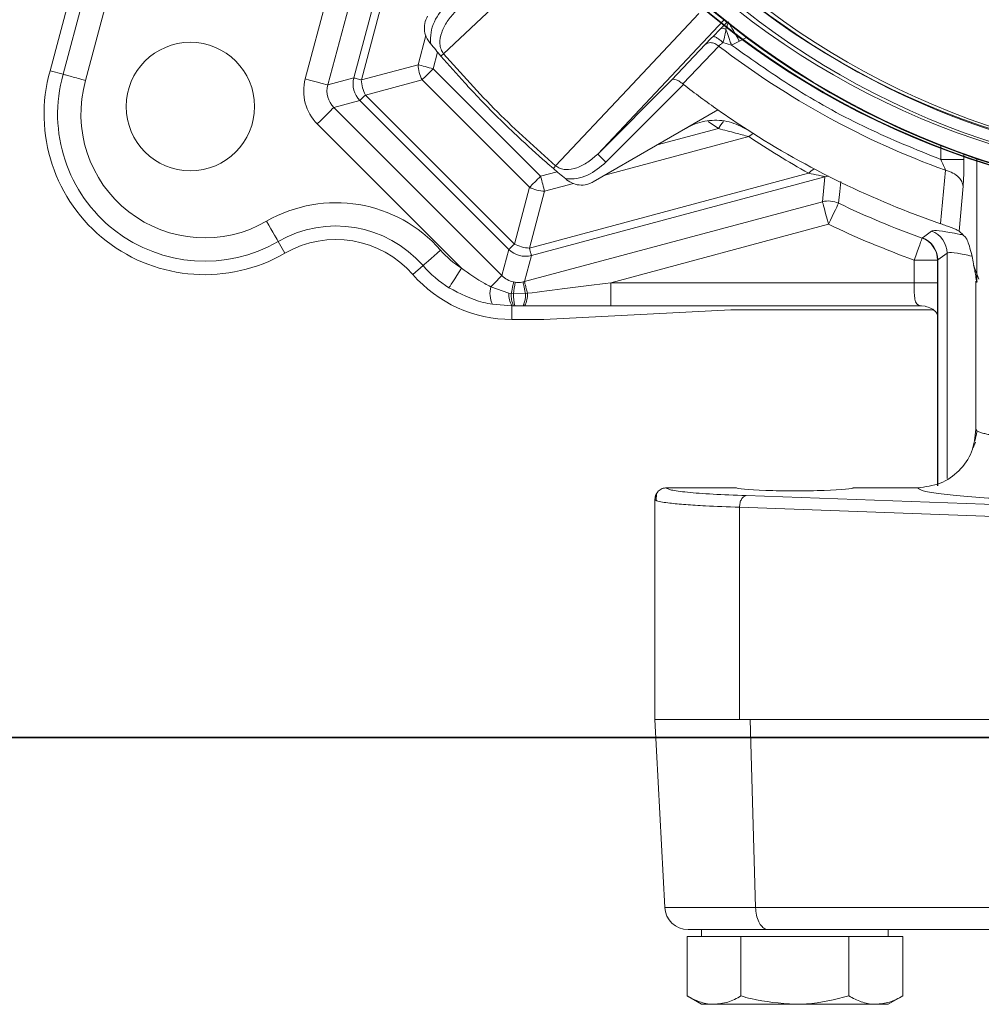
# Model space of a CAD drawing. Header units: centimetres. Extents: x -16053 to 7031, y -7778 to 254.
# Tile 96 of 256: x -12626 to -12618, y -780 to -771. Entities that reach past the tile are written whole.
import ezdxf

# ---------------------------------------------------------------- set-up
doc = ezdxf.new("R2010")
doc.units = ezdxf.units.CM
doc.header["$MEASUREMENT"] = 0
doc.layers.get('0').update_dxf_attribs({"linetype": 'CONTINUOUS'})
doc.layers.add('DLXLUM02', color=3, linetype='CONTINUOUS')
doc.layers.add('T -  urządzenia', color=20, linetype='CONTINUOUS', lineweight=25)
doc.layers.add('T - armatura', color=250, linetype='CONTINUOUS', lineweight=30)

# ---------------------------------------------------------------- blocks, each defined once
blk = doc.blocks.new('G$C54C5291B')
at = {"layer": 'T - armatura', "linetype": 'Continuous', "lineweight": 15}
for p, q in [((38.5677, 49.6513), (39.657, 53.7164)), ((39.8499, 53.6647), (38.7603, 49.5984)), ((40.6423, 49.6118), (41.3264, 52.1651)), ((41.5194, 52.1134), (40.8352, 49.5601)), ((41.059, 49.6201), (41.7325, 52.1334)), ((41.7635, 51.9945), (41.1227, 49.603)), ((38.456, 49.6819), (38.8701, 51.2272)), ((44.2289, 50.1163), (43.1472, 48.9682)), ((44.1987, 50.0402), (44.2442, 50.0873)), ((44.1325, 49.9726), (44.1987, 50.0402)), ((41.6089, 49.7333), (41.6763, 49.9848)), ((44.2196, 49.9233), (44.2926, 49.9018)), ((44.2926, 49.9018), (44.3627, 49.9338)), ((44.4209, 49.9674), (44.3627, 49.9338)), ((41.7762, 49.8408), (41.7381, 49.6986)), ((43.7822, 49.6032), (44.0687, 49.9067)), ((44.1836, 49.8935), (43.8772, 49.5684)), ((41.8041, 49.8078), (41.8271, 49.8275)), ((38.456, 49.6819), (38.5677, 49.6513)), ((41.1227, 49.603), (41.6089, 49.7333)), ((41.7381, 49.6986), (42.6582, 48.7785)), ((40.8352, 49.5601), (41.059, 49.6201)), ((41.6435, 49.604), (41.1573, 49.4737)), ((42.5636, 48.6839), (41.6435, 49.604)), ((43.1472, 48.9682), (43.7822, 49.6032)), ((43.8835, 49.5631), (43.2179, 48.8975)), ((43.8772, 49.5684), (43.8835, 49.5631)), ((41.1107, 49.4271), (40.8869, 49.3672)), ((42.3867, 48.1511), (41.1107, 49.4271)), ((41.1573, 49.4737), (42.4333, 48.1977)), ((40.8869, 49.3672), (42.3268, 47.9273)), ((44.1771, 49.3464), (43.1089, 48.7297)), ((44.1821, 49.1869), (44.0946, 49.2476)), ((41.9797, 47.9919), (40.7457, 49.2259)), ((43.6571, 49.0462), (44.1821, 49.1869)), ((44.442, 49.1179), (43.2093, 48.7876)), ((46.0858, 48.9216), (46.0858, 49.0416)), ((46.285, 48.9673), (46.285, 48.9216)), ((46.3952, 48.929), (46.3952, 47.8694)), ((42.7674, 48.8445), (42.7871, 48.8675)), ((46.1269, 48.8292), (46.0838, 48.3723)), ((42.5626, 48.163), (44.9541, 48.8039)), ((45.093, 48.7729), (42.5797, 48.0994)), ((42.6582, 48.7785), (42.8004, 48.8166)), ((45.073, 48.5598), (45.093, 48.7729)), ((42.4333, 48.1977), (42.5636, 48.6839)), ((42.9396, 48.7154), (42.6929, 48.6493)), ((46.2768, 48.6928), (46.2424, 48.3087)), ((42.6929, 48.6493), (42.5626, 48.163)), ((42.5197, 47.8756), (45.073, 48.5598)), ((45.1247, 48.3668), (43.2592, 47.867)), ((45.9265, 48.2482), (45.9282, 48.2511)), ((40.4683, 48.1195), (40.4104, 48.2198)), ((42.3268, 47.9273), (42.3867, 48.1511)), ((42.5797, 48.0994), (42.5197, 47.8756)), ((46.0602, 48.0632), (46.0588, 48.0603)), ((46.1401, 48.1196), (46.0602, 48.0632)), ((46.0602, 48.0632), (46.0602, 46.1272)), ((46.1401, 48.1196), (46.1401, 46.1893)), ((41.5637, 47.937), (41.651, 48.0132)), ((45.8588, 47.867), (45.8588, 48.0603)), ((45.8588, 48.0603), (46.0588, 48.0603)), ((46.0588, 48.0603), (46.0588, 47.867)), ((46.3651, 48.0167), (46.4114, 47.896)), ((42.2321, 47.8326), (42.3858, 47.7768)), ((42.4271, 47.8729), (42.4399, 47.8707)), ((43.2592, 47.867), (43.2592, 47.6673)), ((43.2592, 47.867), (45.8588, 47.867)), ((45.8588, 47.867), (46.0588, 47.867)), ((46.0588, 47.867), (46.0588, 46.1272)), ((46.0588, 47.867), (46.0588, 47.8012)), ((46.3868, 47.8806), (46.3868, 46.6113)), ((46.3952, 47.8694), (46.398, 47.8806)), ((42.3858, 47.7768), (42.4063, 47.7736)), ((42.4063, 47.7736), (42.4254, 47.7714)), ((42.4254, 47.7714), (42.5284, 47.7734)), ((42.5284, 47.7734), (42.5463, 47.7761)), ((42.4119, 47.6699), (42.2458, 47.6822)), ((42.4264, 47.67), (42.4119, 47.6699)), ((42.4119, 47.5514), (42.4119, 47.6699)), ((42.4388, 47.67), (42.4264, 47.67)), ((42.5087, 47.67), (42.4388, 47.67)), ((42.5213, 47.6699), (42.5087, 47.67)), ((45.9203, 47.6673), (43.2592, 47.6673)), ((45.9203, 47.6673), (45.9533, 47.6648)), ((42.6868, 47.5514), (44.2868, 47.6353)), ((44.2868, 47.6353), (46.0179, 47.6353)), ((42.6868, 47.5514), (42.4119, 47.5514)), ((46.3965, 46.5989), (46.3766, 46.5087)), ((46.3868, 46.6113), (46.3957, 46.5989)), ((46.3838, 46.5012), (46.3632, 46.4527)), ((43.6488, 46.0581), (43.6485, 45.9999)), ((43.6497, 46.0584), (43.6487, 46.0009)), ((44.3368, 46.1106), (43.7368, 46.1106)), ((44.4179, 46.0431), (46.618, 45.965)), ((45.8869, 46.1106), (45.3368, 46.1106)), ((43.6368, 46.0166), (43.6368, 44.1272)), ((43.6368, 46.0105), (43.6513, 46.0011)), ((44.3618, 45.9432), (46.6247, 45.8629)), ((44.3618, 45.9432), (44.3618, 44.1272)), ((43.6368, 44.1272), (44.3618, 44.1272)), ((43.6369, 44.1272), (43.7213, 42.5167)), ((44.3618, 44.1272), (46.6247, 44.1272)), ((44.5, 42.5167), (44.4548, 44.1272)), ((43.7213, 42.5167), (44.5, 42.5167)), ((44.5, 42.5167), (46.6234, 42.5167)), ((43.9129, 42.2672), (43.9129, 41.7586)), ((43.9129, 42.2672), (44.1438, 42.2672)), ((44.6066, 42.3272), (43.921, 42.3272)), ((44.0366, 42.3272), (44.0366, 42.2672)), ((44.1438, 42.2672), (44.3747, 42.2672)), ((44.3747, 42.2672), (44.3747, 41.7586)), ((44.3747, 42.2672), (44.8366, 42.2672)), ((46.7373, 42.3272), (44.6066, 42.3272)), ((44.8366, 42.2672), (45.2985, 42.2672)), ((45.2985, 42.2672), (45.2985, 41.7586)), ((45.2985, 42.2672), (45.5294, 42.2672)), ((45.5294, 42.2672), (45.7604, 42.2672)), ((45.6366, 42.2672), (45.6366, 42.3272)), ((45.6368, 42.2672), (45.6368, 42.3272)), ((45.7604, 42.2672), (45.7604, 41.7586)), ((45.7604, 42.2672), (45.7606, 42.2672)), ((45.7606, 42.2672), (45.7606, 41.7586)), ((43.9129, 41.7586), (44.0366, 41.6872)), ((45.6366, 41.6872), (45.7604, 41.7586)), ((45.6368, 41.6872), (45.7606, 41.7586)), ((44.0366, 41.6872), (44.1438, 41.6872)), ((44.1438, 41.6872), (44.8366, 41.6872)), ((44.8366, 41.6872), (45.5294, 41.6872)), ((45.5294, 41.6872), (45.6366, 41.6872)), ((45.6366, 41.6872), (45.6368, 41.6872))]:
    blk.add_line(p, q, dxfattribs=at)
at = {"layer": 'T - armatura', "linetype": 'Continuous', "lineweight": 15, "flags": 128}
for points in [[(41.8271, 49.8275), (42.4788, 50.4409), (43.1306, 51.0543)], [(44.0139, 50.171), (43.4005, 49.5192), (42.7871, 48.8675)], [(41.7381, 49.6986), (41.7205, 49.7034), (41.7029, 49.7081), (41.6857, 49.7127), (41.6689, 49.7172), (41.6527, 49.7215), (41.6372, 49.7257), (41.6225, 49.7296), (41.6089, 49.7333)], [(41.6435, 49.604), (41.6535, 49.614), (41.6642, 49.6247), (41.6756, 49.6361), (41.6875, 49.648), (41.6997, 49.6603), (41.7124, 49.6729), (41.7252, 49.6857), (41.7381, 49.6986)], [(40.8352, 49.5601), (40.8298, 49.5615), (40.8177, 49.5648), (40.7993, 49.5697), (40.7753, 49.5762), (40.7464, 49.5839), (40.7139, 49.5926), (40.6787, 49.602), (40.6423, 49.6118)], [(41.1227, 49.603), (41.1092, 49.6066), (41.0971, 49.6098), (41.0865, 49.6127), (41.0776, 49.6151), (41.0702, 49.617), (41.0647, 49.6185), (41.0609, 49.6195), (41.059, 49.6201)], [(41.1107, 49.4271), (41.1121, 49.4285), (41.1148, 49.4313), (41.1189, 49.4354), (41.1243, 49.4407), (41.1309, 49.4473), (41.1386, 49.455), (41.1474, 49.4639), (41.1573, 49.4737)], [(40.8869, 49.3672), (40.883, 49.3632), (40.8741, 49.3544), (40.8606, 49.3409), (40.843, 49.3233), (40.8219, 49.3022), (40.7981, 49.2783), (40.7724, 49.2526), (40.7457, 49.2259)], [(44.2237, 49.2477), (44.2034, 49.218), (44.1821, 49.1869)], [(44.4789, 49.1446), (44.4608, 49.1328), (44.442, 49.1179)], [(42.5636, 48.6839), (42.5736, 48.6939), (42.5843, 48.7046), (42.5957, 48.716), (42.6076, 48.7278), (42.6199, 48.7401), (42.6325, 48.7528), (42.6453, 48.7656), (42.6582, 48.7785)], [(42.6929, 48.6493), (42.6892, 48.6629), (42.6853, 48.6776), (42.6811, 48.6931), (42.6768, 48.7093), (42.6723, 48.7261), (42.6677, 48.7433), (42.663, 48.7609), (42.6582, 48.7785)], [(45.1235, 48.7785), (45.1105, 48.7767), (45.093, 48.7729)], [(45.2296, 48.7325), (45.2209, 48.6486), (45.2106, 48.5471)], [(45.1247, 48.3668), (45.1149, 48.4033), (45.1055, 48.4384), (45.0967, 48.471), (45.089, 48.4998), (45.0826, 48.5239), (45.0776, 48.5423), (45.0744, 48.5544), (45.073, 48.5598)], [(45.1247, 48.3668), (45.1409, 48.4009), (45.1566, 48.4337), (45.1711, 48.4642), (45.1839, 48.4911), (45.1946, 48.5136), (45.2028, 48.5308), (45.2082, 48.5421), (45.2106, 48.5471)], [(40.3106, 48.3928), (40.3295, 48.3602), (40.3476, 48.3286), (40.3645, 48.2994), (40.3794, 48.2736), (40.3918, 48.252), (40.4013, 48.2355), (40.4076, 48.2246), (40.4104, 48.2198)], [(45.8588, 48.0603), (45.8716, 48.0958), (45.8839, 48.1301), (45.8954, 48.1618), (45.9055, 48.1899), (45.9139, 48.2133), (45.9204, 48.2312), (45.9247, 48.243), (45.9265, 48.2482)], [(45.9282, 48.2511), (45.9488, 48.266), (46.0068, 48.308)], [(42.3867, 48.1511), (42.3881, 48.1525), (42.3909, 48.1552), (42.395, 48.1593), (42.4003, 48.1647), (42.4069, 48.1713), (42.4146, 48.179), (42.4235, 48.1878), (42.4333, 48.1977)], [(42.5797, 48.0994), (42.5791, 48.1013), (42.5781, 48.1051), (42.5766, 48.1106), (42.5747, 48.118), (42.5723, 48.1269), (42.5694, 48.1375), (42.5662, 48.1496), (42.5626, 48.163)], [(41.8015, 48.1445), (41.7731, 48.1197), (41.7456, 48.0957), (41.7202, 48.0736), (41.6978, 48.054), (41.679, 48.0376), (41.6646, 48.0251), (41.6552, 48.0168), (41.651, 48.0132)], [(41.9797, 47.9919), (41.9596, 47.96), (41.9402, 47.9292), (41.9222, 47.9007), (41.9063, 47.8754), (41.893, 47.8544), (41.8828, 47.8383), (41.8762, 47.8277), (41.8732, 47.823)], [(42.3268, 47.9273), (42.3241, 47.9247), (42.3185, 47.919), (42.3099, 47.9105), (42.2987, 47.8992), (42.2849, 47.8854), (42.269, 47.8695), (42.2513, 47.8518), (42.2321, 47.8326)], [(42.4271, 47.8729), (42.4265, 47.8699), (42.4252, 47.864), (42.4234, 47.8551), (42.421, 47.8435), (42.418, 47.8293), (42.4145, 47.8127), (42.4106, 47.7941), (42.4063, 47.7736)], [(42.508, 47.8728), (42.5086, 47.87), (42.5098, 47.8641), (42.5116, 47.8553), (42.514, 47.8436), (42.5169, 47.8294), (42.5203, 47.8128), (42.5242, 47.794), (42.5284, 47.7734)], [(42.5197, 47.8756), (42.5204, 47.8728), (42.522, 47.8669), (42.5244, 47.8581), (42.5275, 47.8465), (42.5313, 47.8322), (42.5358, 47.8155), (42.5408, 47.7968), (42.5463, 47.7761)]]:
    blk.add_lwpolyline(points, dxfattribs=at)
at = {"layer": 'T - armatura', "linetype": 'Continuous', "lineweight": 15}
for centre, radius in [((48.5986, 55.6272), 7.07), ((48.5986, 55.6272), 7.065), ((48.6578, 55.6272), 7.07), ((48.6578, 55.6272), 7.065), ((48.5986, 55.6272), 6.895), ((48.6578, 55.6272), 6.895), ((48.5986, 55.6272), 6.77), ((48.6578, 55.6272), 6.77), ((48.6578, 55.6272), 5.7594), ((39.658, 49.3752), 0.55)]:
    blk.add_circle(centre, radius, dxfattribs=at)
for centre, radius, start, end in [((48.6578, 55.6272), 6.8, 224.61638, 104.34429), ((48.5868, 55.6272), 8.9365, 219.67437, 219.74325), ((48.5868, 55.6272), 7.2294, 232.47721, 250.10739), ((39.7809, 49.3112), 1.3758, 164.37003, 299.97433), ((41.9269, 49.7492), 0.3185, 182.87141, 207.12873), ((39.7809, 49.3112), 1.2599, 164.34171, 299.97433), ((39.7809, 49.3112), 1.0602, 164.28238, 299.97433), ((41.2526, 49.5685), 0.2003, 165.09662, 224.90337), ((41.4407, 49.6189), 0.3185, 182.87063, 207.12897), ((48.5868, 55.6272), 7.6743, 232.20272, 234.9275), ((48.5868, 55.6272), 7.6746, 234.92634, 237.18044), ((48.5868, 55.6272), 7.6746, 237.18044, 250.96565), ((45.114, 48.6451), 0.2253, 119.61814, 135.20377), ((48.5868, 55.6272), 8.9365, 230.25676, 230.32563), ((42.7088, 48.9673), 0.3185, 242.87117, 267.12923), ((40.905, 47.3622), 1.1898, 41.10978, 119.97433), ((45.1246, 48.3662), 0.2003, 64.56457, 104.9412), ((48.5868, 55.6272), 7.8438, 244.50561, 250.17488), ((40.905, 47.3622), 0.9901, 41.10978, 119.97433), ((48.5868, 55.6272), 8.0436, 244.50561, 250.17488), ((40.905, 47.3622), 0.8742, 41.10978, 119.97433), ((45.8591, 48.0603), 0.1997, 0.02502, 70.26167), ((45.8599, 48.0628), 0.2003, 0.12016, 70.05869), ((45.9398, 48.1192), 0.2003, 0.12124, 70.46161), ((42.5281, 48.293), 0.2003, 225.09701, 284.903), ((42.5785, 48.4811), 0.3185, 242.87103, 267.12937), ((42.4119, 48.6772), 0.8102, 221.10978, 237.76116), ((42.4119, 48.6772), 1.0099, 221.10978, 237.76116), ((42.4119, 48.6772), 1.1258, 221.10978, 270), ((42.4453, 47.7762), 0.2205, 165.1597, 205.21984), ((50.3668, 46.6572), 8.0192, 171.29637, 172.01347), ((42.574, 47.7661), 0.1885, 176.75153, 210.71783), ((42.6275, 47.7627), 0.2214, 177.17411, 204.75623), ((42.7293, 47.7601), 0.3041, 177.87653, 197.23074), ((42.3042, 47.7625), 0.2244, 335.64854, 2.79359), ((42.3538, 47.7654), 0.1928, 330.29723, 3.18512), ((43.921, 42.5272), 0.2, 183, 270)]:
    blk.add_arc(centre, radius, start, end, dxfattribs=at)
for centre, major_axis, ratio, start_param, end_param in [((41.0294, 49.5087), (0.3871, 0.1037), 0.998174, 2.618785, 3.6644), ((41.0294, 49.5087), (-0.1942, -0.052), 0.994545, 5.760378, 6.805993), ((48.6446, 55.4113), (1.9599, -7.3143), 0.998886, 5.432056, 5.511452), ((57.0785, 55.6272), (-14.1759, 0), 0.800731, 0.700681, 0.706414), ((42.4683, 48.0698), (-0.052, -0.1942), 0.994545, 5.760378, 6.338844), ((42.4683, 48.0698), (-0.052, -0.1942), 0.994545, 0.46296, 0.522808), ((43.3374, 47.8879), (-1.4958, -0.194), 0.007121, 1.012609, 1.517544), ((43.3374, 47.6882), (-1.5475, -0.0011), 0.013529, 1.015273, 1.520208), ((44.8368, 46.1106), (-0.5, 0), 0.052408, 0, 3.141593)]:
    blk.add_ellipse(centre, major_axis=major_axis, ratio=ratio, start_param=start_param, end_param=end_param, dxfattribs=at)
for points, knots in [([(41.7154, 49.9137), (41.7151, 49.9457), (41.7144, 50.0099), (41.7548, 50.1337), (41.8162, 50.2085), (41.8571, 50.2582)], [0, 0, 0, 0, 0.2494894, 0.5003967, 1, 1, 1, 1]), ([(41.9278, 50.1876), (41.9035, 50.1607), (41.8555, 50.1076), (41.8074, 50.0137), (41.7913, 49.9297), (41.802, 49.8657), (41.8189, 49.84), (41.8271, 49.8275)], [0, 0, 0, 0, 0.270047, 0.532524, 0.777188, 0.891552, 1, 1, 1, 1]), ([(41.6893, 50.1493), (41.68, 50.1288), (41.6613, 50.0877), (41.6614, 50.0189), (41.6792, 49.9621), (41.7005, 49.933), (41.7085, 49.9219)], [0, 0, 0, 0, 0.277056, 0.554149, 0.831203, 1, 1, 1, 1]), ([(44.2442, 50.0873), (44.2479, 50.0903), (44.2545, 50.0957), (44.2632, 50.0983), (44.267, 50.0995)], [0, 0, 0, 0, 0.55984, 1, 1, 1, 1]), ([(44.2535, 50.0976), (44.2533, 50.0974), (44.2531, 50.0969), (44.2504, 50.0939), (44.2467, 50.09), (44.2442, 50.0873)], [0, 0, 0, 0, 0.22133, 0.455232, 1, 1, 1, 1]), ([(44.267, 50.0995), (44.2642, 50.091), (44.2585, 50.0746), (44.2502, 50.0494), (44.2461, 50.0372)], [0, 0, 0, 0, 0.512321, 1, 1, 1, 1]), ([(44.3627, 49.9338), (44.3521, 49.9522), (44.3308, 49.9891), (44.3023, 50.0385), (44.2791, 50.0785), (44.2711, 50.0925), (44.267, 50.0995)], [0, 0, 0, 0, 0.25, 0.5, 0.749998, 1, 1, 1, 1]), ([(44.1987, 50.0402), (44.2051, 50.0432), (44.2167, 50.0487), (44.2371, 50.0407), (44.2461, 50.0372)], [0, 0, 0, 0, 0.559113, 1, 1, 1, 1]), ([(44.2461, 50.0372), (44.2439, 50.0204), (44.2393, 49.9855), (44.2263, 49.9446), (44.2196, 49.9233)], [0, 0, 0, 0, 0.480489, 1, 1, 1, 1]), ([(44.2461, 50.0372), (44.2493, 50.0279), (44.2557, 50.0093), (44.2672, 49.9757), (44.2796, 49.9396), (44.2882, 49.9144), (44.2926, 49.9018)], [0, 0, 0, 0, 0.250036, 0.499953, 0.749979, 1, 1, 1, 1]), ([(44.0687, 49.9067), (44.0779, 49.9164), (44.0965, 49.9358), (44.1205, 49.9603), (44.1325, 49.9726)], [0, 0, 0, 0, 0.499986, 1, 1, 1, 1]), ([(44.1836, 49.8935), (44.1725, 49.9013), (44.1503, 49.917), (44.116, 49.9241), (44.0877, 49.9204), (44.075, 49.9113), (44.0687, 49.9067)], [0, 0, 0, 0, 0.279847, 0.559217, 0.779557, 1, 1, 1, 1]), ([(44.1325, 49.9726), (44.1367, 49.9737), (44.145, 49.976), (44.1692, 49.9641), (44.1952, 49.9457), (44.2114, 49.9308), (44.2196, 49.9233)], [0, 0, 0, 0, 0.279836, 0.559155, 0.779526, 1, 1, 1, 1]), ([(44.1836, 49.8935), (44.1885, 49.8978), (44.1989, 49.9067), (44.2125, 49.9176), (44.2196, 49.9233)], [0, 0, 0, 0, 0.477271, 1, 1, 1, 1]), ([(41.7154, 49.9137), (41.7301, 49.8959), (41.7595, 49.8605), (41.7892, 49.8254), (41.8041, 49.8078)], [0, 0, 0, 0, 0.499978, 1, 1, 1, 1]), ([(44.2926, 49.9018), (44.4787, 49.7704), (44.8509, 49.5075), (45.4523, 49.1787), (45.8746, 49.0073), (46.0858, 48.9216)], [0, 0, 0, 0, 0.3332756, 0.6667125, 1, 1, 1, 1]), ([(42.7674, 48.8445), (42.7469, 48.8622), (42.6444, 48.9506), (42.5041, 49.0781), (42.3086, 49.2652), (42.1563, 49.4193), (41.9749, 49.6126), (41.8717, 49.7306), (41.8041, 49.8078)], [0, 0, 0, 0, 0.0595498, 0.2977863, 0.4168899, 0.6551265, 0.7742301, 1, 1, 1, 1]), ([(41.8271, 49.8275), (41.9779, 49.6583), (42.2796, 49.32), (42.6179, 49.0183), (42.7871, 48.8675)], [0, 0, 0, 0, 0.500054, 1, 1, 1, 1]), ([(38.7603, 49.5984), (38.7578, 49.5992), (38.7469, 49.6021), (38.7146, 49.611), (38.6649, 49.6246), (38.6138, 49.6387), (38.5775, 49.6486), (38.571, 49.6504), (38.5677, 49.6513)], [0, 0, 0, 0, 0.026435, 0.111701, 0.33378, 0.555856, 0.777929, 1, 1, 1, 1]), ([(43.7822, 49.6032), (43.7868, 49.6057), (43.7961, 49.6106), (43.82, 49.6059), (43.8485, 49.5921), (43.8679, 49.576), (43.8772, 49.5684)], [0, 0, 0, 0, 0.251101, 0.501513, 0.762073, 1, 1, 1, 1]), ([(44.4272, 49.1776), (44.377, 49.2034), (44.2767, 49.2551), (44.1047, 49.2635), (43.9808, 49.2305), (43.9193, 49.1971), (43.9069, 49.1904)], [0, 0, 0, 0, 0.307501, 0.615025, 0.922621, 1, 1, 1, 1]), ([(44.442, 49.1179), (44.4044, 49.1277), (44.3205, 49.1496), (44.2314, 49.1736), (44.1821, 49.1869)], [0, 0, 0, 0, 0.447713, 1, 1, 1, 1]), ([(42.7871, 48.8675), (42.7996, 48.8593), (42.8253, 48.8424), (42.8893, 48.8317), (42.9733, 48.8478), (43.0672, 48.8959), (43.1203, 48.9439), (43.1472, 48.9682)], [0, 0, 0, 0, 0.108448, 0.222813, 0.467475, 0.729952, 1, 1, 1, 1]), ([(43.2179, 48.8975), (43.2087, 48.9066), (43.1905, 48.9248), (43.1674, 48.9479), (43.151, 48.9644), (43.1484, 48.9669), (43.1472, 48.9682)], [0, 0, 0, 0, 0.249999, 0.499992, 0.749999, 1, 1, 1, 1]), ([(46.285, 48.9216), (46.2802, 48.9216), (46.2705, 48.9216), (46.2237, 48.9216), (46.16, 48.9216), (46.1105, 48.9216), (46.0858, 48.9216)], [0, 0, 0, 0, 0.249995, 0.5, 0.75, 1, 1, 1, 1]), ([(46.0858, 48.9216), (46.0944, 48.9046), (46.1071, 48.8795), (46.1203, 48.8483), (46.1248, 48.8353), (46.1269, 48.8292)], [0, 0, 0, 0, 0.529109, 0.779752, 1, 1, 1, 1]), ([(46.285, 48.9216), (46.2846, 48.8793), (46.284, 48.8156), (46.2805, 48.7398), (46.2781, 48.7084), (46.2768, 48.6928)], [0, 0, 0, 0, 0.498906, 0.750968, 1, 1, 1, 1]), ([(42.7674, 48.8445), (42.785, 48.8296), (42.8201, 48.7999), (42.8555, 48.7705), (42.8733, 48.7558)], [0, 0, 0, 0, 0.499995, 1, 1, 1, 1]), ([(43.2179, 48.8975), (43.1681, 48.8566), (43.0933, 48.7952), (42.9695, 48.7548), (42.9053, 48.7555), (42.8733, 48.7558)], [0, 0, 0, 0, 0.499603, 0.750511, 1, 1, 1, 1]), ([(46.1269, 48.8292), (46.1491, 48.8224), (46.1934, 48.8088), (46.2401, 48.7723), (46.269, 48.7325), (46.2742, 48.706), (46.2768, 48.6928)], [0, 0, 0, 0, 0.2797746, 0.5595248, 0.7797382, 1, 1, 1, 1]), ([(42.8815, 48.7489), (42.9002, 48.7363), (42.9376, 48.711), (43.0054, 48.6995), (43.0644, 48.7075), (43.0967, 48.7236), (43.1089, 48.7297)], [0, 0, 0, 0, 0.277055, 0.554149, 0.831202, 1, 1, 1, 1]), ([(45.093, 48.7729), (45.0922, 48.7736), (45.0909, 48.7749), (45.0742, 48.7796), (45.031, 48.7889), (44.9831, 48.7982), (44.9541, 48.8039)], [0, 0, 0, 0, 0.138255, 0.238659, 0.538126, 1, 1, 1, 1]), ([(46.0068, 48.308), (46.0098, 48.3095), (46.0226, 48.3157), (46.0927, 48.3104), (46.1862, 48.2944), (46.269, 48.2773), (46.2774, 48.2756)], [0, 0, 0, 0, 0.126278, 0.53967, 0.953115, 1, 1, 1, 1]), ([(46.2424, 48.3087), (46.2369, 48.3123), (46.2278, 48.3182), (46.1891, 48.3341), (46.1465, 48.3502), (46.1094, 48.3634), (46.0883, 48.3707), (46.0838, 48.3723)], [0, 0, 0, 0, 0.352066, 0.57762, 0.763628, 0.95047, 1, 1, 1, 1]), ([(46.295, 48.2591), (46.3009, 48.2511), (46.3132, 48.2347), (46.3319, 48.1806), (46.3488, 48.1154), (46.3638, 48.0452), (46.3752, 47.985), (46.3858, 47.9255), (46.3919, 47.8887), (46.3952, 47.8694)], [0, 0, 0, 0, 0.168551, 0.348697, 0.542021, 0.668905, 0.804599, 0.897747, 1, 1, 1, 1]), ([(46.353, 48.0942), (46.3077, 48.1036), (46.21, 48.1238), (46.1556, 48.1271), (46.1431, 48.1211), (46.1401, 48.1196)], [0, 0, 0, 0, 0.39829, 0.859409, 1, 1, 1, 1]), ([(41.9797, 47.9919), (42.0447, 47.9439), (42.1254, 47.8844), (42.2147, 47.8411), (42.2321, 47.8326)], [0, 0, 0, 0, 0.8055841, 1, 1, 1, 1]), ([(42.2458, 47.6822), (42.2187, 47.6871), (42.0883, 47.7106), (41.9683, 47.7733), (41.8732, 47.823)], [0, 0, 0, 0, 0.207215, 1, 1, 1, 1]), ([(42.4399, 47.8707), (42.455, 47.8694), (42.4779, 47.8675), (42.5004, 47.8715), (42.508, 47.8728)], [0, 0, 0, 0, 0.6607727, 1, 1, 1, 1]), ([(45.9203, 47.6673), (45.9078, 47.6701), (45.8836, 47.6757), (45.8654, 47.7111), (45.8592, 47.7623), (45.8588, 47.8172), (45.8588, 47.8531), (45.8588, 47.867)], [0, 0, 0, 0, 0.231401, 0.449137, 0.657172, 0.86737, 1, 1, 1, 1]), ([(45.9527, 47.6619), (45.9703, 47.6584), (46.0086, 47.6509), (46.0457, 47.6165), (46.0551, 47.5999), (46.0576, 47.5956)], [0, 0, 0, 0, 0.384053, 0.838768, 1, 1, 1, 1]), ([(46.3874, 46.6113), (46.3799, 46.5455), (46.3648, 46.4142), (46.2496, 46.2497), (46.0848, 46.1334), (45.9536, 46.1183), (45.8869, 46.1106)], [0, 0, 0, 0, 0.250545, 0.500466, 0.745922, 1, 1, 1, 1]), ([(46.3957, 46.5989), (46.3958, 46.5987), (46.3986, 46.5946), (46.4178, 46.5872), (46.45, 46.5772), (46.4885, 46.5685), (46.5632, 46.5548), (46.6969, 46.537), (46.8643, 46.5236), (46.9439, 46.5172)], [0, 0, 0, 0, 0.006077, 0.135007, 0.248893, 0.347728, 0.43151, 0.729984, 1, 1, 1, 1]), ([(43.7368, 46.1106), (43.7243, 46.1091), (43.7052, 46.1068), (43.682, 46.0943), (43.6629, 46.0789), (43.6486, 46.0581), (43.6394, 46.0336), (43.6383, 46.0185), (43.6377, 46.0105)], [0, 0, 0, 0, 0.239261, 0.367467, 0.50075, 0.70978, 0.844948, 1, 1, 1, 1]), ([(43.7368, 46.1106), (43.7451, 46.1041), (43.7618, 46.0908), (43.9039, 46.072), (44.1198, 46.0553), (44.3195, 46.0471), (44.4179, 46.0431)], [0, 0, 0, 0, 0.2463, 0.500128, 0.753887, 1, 1, 1, 1]), ([(44.4179, 46.0431), (44.4107, 46.0411), (44.3964, 46.0372), (44.3782, 46.0139), (44.3651, 45.9814), (44.3629, 45.9559), (44.3618, 45.9432)], [0, 0, 0, 0, 0.249999, 0.499993, 0.749997, 1, 1, 1, 1]), ([(45.8869, 46.1106), (45.8967, 46.1022), (45.9163, 46.0853), (46.0562, 46.0608), (46.2674, 46.0377), (46.47, 46.0244), (46.5705, 46.0179)], [0, 0, 0, 0, 0.248026, 0.500079, 0.752091, 1, 1, 1, 1]), ([(43.6513, 46.0011), (43.6525, 46.0002), (43.6583, 45.9956), (43.6973, 45.9883), (43.7573, 45.9796), (43.8262, 45.9724), (43.8999, 45.9663), (43.9814, 45.9607), (44.1225, 45.9524), (44.2602, 45.9471), (44.3618, 45.9432)], [0, 0, 0, 0, 0.041891, 0.195465, 0.32578, 0.432823, 0.534628, 0.633561, 0.729616, 1, 1, 1, 1]), ([(44.5, 42.5167), (44.5018, 42.4944), (44.5054, 42.4497), (44.5255, 42.3918), (44.5538, 42.349), (44.5821, 42.3304), (44.6, 42.3273), (44.6061, 42.3272), (44.6066, 42.3272)], [0, 0, 0, 0, 0.22189, 0.443779, 0.665744, 0.887865, 0.989571, 1, 1, 1, 1]), ([(44.1438, 41.6872), (44.1383, 41.6873), (44.0969, 41.6879), (44.0187, 41.7035), (43.9484, 41.7402), (43.9129, 41.7586)], [0, 0, 0, 0, 0.070081, 0.530784, 1, 1, 1, 1]), ([(44.3747, 41.7586), (44.3372, 41.7387), (44.2615, 41.6984), (44.1833, 41.6909), (44.1438, 41.6872)], [0, 0, 0, 0, 0.495457, 1, 1, 1, 1]), ([(44.8366, 41.6872), (44.7098, 41.6967), (44.5534, 41.7084), (44.4031, 41.7507), (44.3747, 41.7586)], [0, 0, 0, 0, 0.811303, 1, 1, 1, 1]), ([(45.2985, 41.7586), (45.1788, 41.7289), (45.0264, 41.691), (44.8701, 41.6879), (44.8366, 41.6872)], [0, 0, 0, 0, 0.785622, 1, 1, 1, 1]), ([(45.5294, 41.6872), (45.524, 41.6873), (45.4825, 41.6879), (45.4044, 41.7035), (45.334, 41.7402), (45.2985, 41.7586)], [0, 0, 0, 0, 0.070086, 0.530786, 1, 1, 1, 1]), ([(45.7604, 41.7586), (45.7229, 41.7387), (45.6472, 41.6984), (45.5689, 41.6909), (45.5294, 41.6872)], [0, 0, 0, 0, 0.495459, 1, 1, 1, 1])]:
    blk.add_open_spline(points, degree=3, knots=knots, dxfattribs=at)
blk = doc.blocks.new('*U309')
for p, q in [((-31, -3.6), (31, -3.6)), ((-31, -3.6), (31, -3.6)), ((31, -3.6), (-31, -3.6)), ((31, -3.6), (-31, -3.6))]:
    blk.add_line(p, q)

msp = doc.modelspace()

# ---------------------------------------------------------------- block references
at = {"layer": 'DLXLUM02', "xscale": 1.25, "yscale": 1.25, "zscale": 1.25}
msp.add_blockref('*U309', (-12637.3612, -772.8305), dxfattribs=at)
at = {"layer": 'T -  urządzenia', "linetype": 'ByBlock'}
msp.add_blockref('G$C54C5291B', (-12664.2739, -821.3036), dxfattribs=at)

doc.saveas('drawing.dxf')
